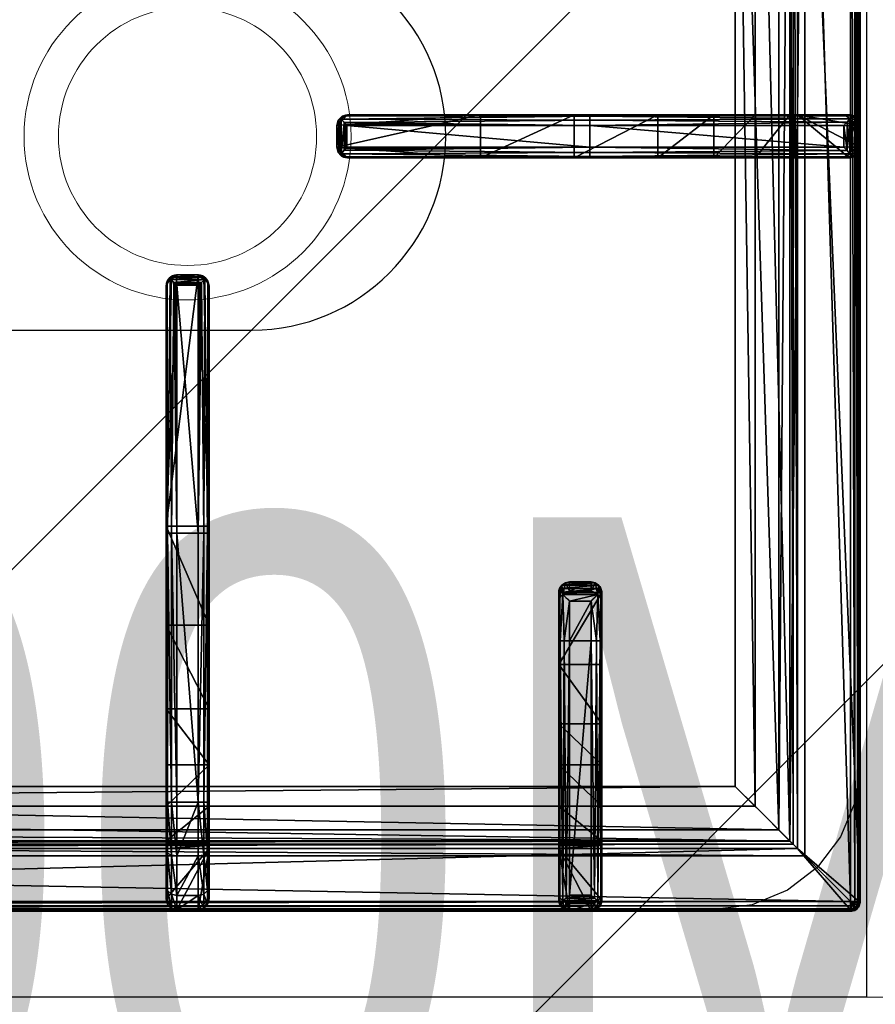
# Model space of a CAD drawing. Header units: millimetres. Extents: x 103872 to 294171, y 5570 to 32737.
# Tile 82 of 117: x 135058 to 135257, y 11252 to 11481. Entities that reach past the tile are written whole.
import ezdxf

# ---------------------------------------------------------------- set-up
doc = ezdxf.new("R2010")
doc.units = ezdxf.units.MM
doc.header["$LTSCALE"] = 2.5
doc.linetypes.add('CONTINUA', pattern=[0])
for name, color, linetype, lineweight in [('00-ABM-PHE-DRAINAGE TEXT', 7, 'Continuous', 18), ('CKD Equipments', 252, 'Continuous', 0), ('Dimension', 40, 'Continuous', 0)]:
    doc.layers.add(name, color=color, linetype=linetype, lineweight=lineweight)
for name, color, linetype in [('IQ_200_3D', 1, 'Continuous'), ('IQ_204_2D', 7, 'CONTINUA'), ('IQ_204_3D', 7, 'Continuous')]:
    doc.layers.add(name, color=color, linetype=linetype)
doc.styles.add('arial 0.80', font='arial.ttf', dxfattribs={"width": 0.8})

# ---------------------------------------------------------------- blocks, each defined once
blk = doc.blocks.new('ELECTROLUX-MC7-TOPFYERBRURNERS4')
at = {"layer": 'IQ_200_3D', "color": 8}
for points, invisible_edges in [([(0, -80.5, 900), (20.34, -117.26, 900), (20.34, -619.74, 900), (0, -655, 900)], 5), ([(21.49, -628.47, 900), (20.34, -619.74, 900), (0, -655, 900)], 10), ([(24.86, -636.62, 900), (21.49, -628.47, 900), (0, -655, 900)], 10), ([(30.23, -643.61, 900), (24.86, -636.62, 900), (0, -655, 900)], 10), ([(37.22, -648.98, 900), (30.23, -643.61, 900), (0, -655, 900)], 10), ([(45.37, -652.35, 900), (37.22, -648.98, 900), (0, -655, 900)], 10), ([(54.11, -653.5, 900), (45.37, -652.35, 900), (0, -655, 900)], 10), ([(0, -655, 900), (54.11, -653.5, 900), (345.89, -653.5, 900), (400, -655, 900)], 5)]:
    blk.add_3dface(points, dxfattribs=dict(at, invisible_edges=invisible_edges))
at = {"layer": 'IQ_204_2D', "color": 8}
for p, q in [((20, -651.5), (20, -85.5)), ((45.31, -492.25), (22.81, -492.25)), ((45.31, -494.75), (45.31, -492.25)), ((107.76, -492.25), (45.31, -492.25)), ((164.89, -492.25), (107.76, -492.25)), ((165.31, -492.25), (164.89, -492.25)), ((20.31, -494.75), (20.31, -499.75)), ((20.31, -494.75), (45.31, -494.75)), ((45.31, -494.75), (45.31, -499.75)), ((45.31, -494.75), (107.81, -494.75)), ((107.81, -494.75), (107.81, -499.75)), ((107.81, -494.75), (165.46, -494.75)), ((165.46, -494.75), (165.46, -499.75)), ((167.27, -494.16), (167.27, -500.34)), ((167.36, -494.75), (167.36, -499.75)), ((167.36, -494.75), (167.81, -494.75)), ((167.81, -494.75), (167.81, -499.75)), ((45.31, -499.75), (20.31, -499.75)), ((45.31, -502.25), (45.31, -499.75)), ((107.81, -499.75), (45.31, -499.75)), ((165.46, -499.75), (107.81, -499.75)), ((167.81, -499.75), (167.36, -499.75)), ((22.81, -502.25), (45.31, -502.25)), ((45.31, -502.25), (107.76, -502.25)), ((107.76, -502.25), (164.89, -502.25)), ((164.89, -502.25), (165.31, -502.25)), ((197.5, -531.94), (202.5, -531.94)), ((197.5, -532.39), (197.5, -531.94)), ((197.5, -532.39), (202.5, -532.39)), ((202.5, -531.94), (202.5, -532.39)), ((195, -534.44), (195, -534.86)), ((195, -534.86), (195, -590.74)), ((197.5, -534.29), (202.5, -534.29)), ((197.5, -590.69), (197.5, -534.29)), ((202.5, -534.29), (202.5, -590.69)), ((205, -534.86), (205, -534.44)), ((205, -590.74), (205, -534.86)), ((82.76, -583.5), (22.47, -583.5)), ((91.91, -583.5), (82.76, -583.5)), ((91.91, -583.5), (94.04, -583.5)), ((20, -586), (20, -591)), ((20, -586), (20, -591)), ((22, -586), (22, -591)), ((22, -586), (82.81, -586)), ((82.81, -586), (82.81, -591)), ((82.81, -586), (92.02, -586)), ((92.02, -591), (92.02, -586)), ((96.48, -586), (94.37, -586)), ((94.37, -586), (94.37, -591)), ((96.48, -591), (96.48, -586)), ((82.81, -591), (22, -591)), ((92.02, -591), (82.81, -591)), ((94.37, -591), (96.48, -591)), ((195, -590.74), (195, -651.03)), ((197.5, -590.69), (202.5, -590.69)), ((197.5, -651.5), (197.5, -590.69)), ((202.5, -590.69), (202.5, -651.5)), ((205, -651.03), (205, -590.74)), ((22.47, -593.5), (82.76, -593.5)), ((82.76, -593.5), (91.91, -593.5)), ((94.04, -593.5), (91.91, -593.5)), ((197.5, -651.5), (202.5, -651.5)), ((378, -653.5), (22, -653.5)), ((197.5, -653.5), (202.5, -653.5)), ((197.5, -653.5), (202.5, -653.5))]:
    blk.add_line(p, q, dxfattribs=at)
blk.add_lwpolyline([(48.98, -112.48), (351.02, -112.48), (351.02, -624.52), (48.98, -624.52)], close=True, dxfattribs=at)
blk.add_lwpolyline([(155, -383.5), (155, -512.25, 1), (245, -512.25), (245, -383.5)], format="xyb", dxfattribs=at)
for centre, start, end in [((22.81, -494.75), 90, 180), ((22.81, -499.75), 180, 270)]:
    blk.add_arc(centre, 2.5, start, end, dxfattribs=at)
for centre, major_axis, ratio, start_param, end_param in [((107.76, -494.75), (0, 2.5), 0.02182, 4.712389, 6.283185), ((164.89, -494.75), (0, 2.5), 0.951091, -0.914364, 0), ((165.31, -494.75), (-2.5, 0), 0.99863, 3.141593, 4.712389), ((163.89, -494.75), (-3.47, 0), 0.720185, 3.141593, 3.380139), ((107.76, -499.75), (0, 2.5), 0.02182, 3.141593, 4.712389), ((165.31, -499.75), (2.5, 0), 0.99863, 4.712389, 6.283185), ((163.89, -499.75), (3.47, 0), 0.720185, -0.238546, 0), ((164.89, -499.75), (0, 2.5), 0.951091, 3.141593, 4.055957), ((197.5, -534.44), (0, 2.5), 0.99863, 0, 1.570796), ((197.5, -534.86), (-2.5, 0), 0.951091, -0.914364, 0), ((202.5, -534.44), (0, 2.5), 0.99863, -1.570796, 0), ((202.5, -534.86), (-2.5, 0), 0.951091, 3.141593, 4.055957), ((197.5, -590.74), (2.5, 0), 0.02182, 1.570796, 3.141593), ((202.5, -590.74), (2.5, 0), 0.02182, 0, 1.570796), ((22, -651.5), (1.42, 1.42), 0.997265, 2.357564, 3.925621), ((197.5, -651.03), (2.5, 0), 0.948965, 3.141593, 4.036737), ((202.5, -651.03), (2.5, 0), 0.948965, -0.895145, 0)]:
    blk.add_ellipse(centre, major_axis=major_axis, ratio=ratio, start_param=start_param, end_param=end_param, dxfattribs=at)
at = {"layer": 'IQ_204_2D', "color": 8, "extrusion": (0, 0, -1)}
for centre, major_axis, ratio, start_param, end_param in [((22.47, -586), (0, 2.5), 0.948965, -0.895145, 0), ((82.76, -586), (0, 2.5), 0.02182, 0, 1.570796), ((91.91, -586), (0, 2.5), 0.84544, 0, 0.894481), ((91.91, -586), (2.5, 2.5), 0.02182, 0.872665, 1.54898), ((91.91, -586), (-1.92, 1.92), 0.8391, 1.592613, 2.268928), ((82.76, -591), (0, 2.5), 0.02182, 1.570796, 3.141593), ((91.91, -591), (-2.5, 2.5), 0.02182, 1.592613, 2.268928), ((91.91, -591), (1.92, 1.92), 0.8391, 0.872665, 1.54898), ((22.47, -591), (0, 2.5), 0.948965, 3.141593, 4.036737), ((91.91, -591), (0, 2.5), 0.84544, 2.247111, 3.141593)]:
    blk.add_ellipse(centre, major_axis=major_axis, ratio=ratio, start_param=start_param, end_param=end_param, dxfattribs=at)
at = {"layer": 'IQ_204_2D', "color": 8}
for points, knots in [([(165.46, -494.75), (165.46, -494.75), (165.46, -494.75), (165.46, -494.75), (165.46, -494.75), (165.46, -494.75), (165.46, -494.75), (165.46, -494.74), (165.46, -494.74), (165.46, -494.74), (165.47, -494.74), (165.47, -494.73), (165.47, -494.73), (165.49, -494.71), (165.5, -494.7), (165.52, -494.68), (165.54, -494.66), (165.59, -494.6), (165.63, -494.55), (165.75, -494.41), (165.85, -494.31), (166.03, -494.1), (166.13, -493.99), (166.32, -493.77), (166.41, -493.66), (166.59, -493.44), (166.69, -493.33), (166.78, -493.22)], [8.18857, 8.18857, 8.18857, 8.18857, 8.190334, 8.190334, 8.192098, 8.192098, 8.195626, 8.195626, 8.202682, 8.202682, 8.216794, 8.216794, 8.245018, 8.245018, 8.301466, 8.301466, 8.414361, 8.414361, 8.640152, 8.640152, 9.091733, 9.091733, 9.543315, 9.543315, 9.994896, 9.994896, 10.458359, 10.458359, 10.458359, 10.458359]), ([(166.78, -493.22), (166.93, -493.42), (167.06, -493.63), (167.2, -493.95), (167.24, -494.06), (167.27, -494.16)], [11.917214, 11.917214, 11.917214, 11.917214, 12.775852, 12.775852, 13.165698, 13.165698, 13.165698, 13.165698]), ([(166.78, -501.28), (166.69, -501.17), (166.59, -501.06), (166.41, -500.84), (166.32, -500.73), (166.13, -500.51), (166.03, -500.4), (165.85, -500.19), (165.75, -500.09), (165.63, -499.95), (165.59, -499.9), (165.54, -499.84), (165.52, -499.82), (165.5, -499.8), (165.49, -499.79), (165.47, -499.77), (165.47, -499.77), (165.47, -499.76), (165.46, -499.76), (165.46, -499.76), (165.46, -499.76), (165.46, -499.75), (165.46, -499.75), (165.46, -499.75), (165.46, -499.75), (165.46, -499.75), (165.46, -499.75), (165.46, -499.75)], [5.918265, 5.918265, 5.918265, 5.918265, 6.381728, 6.381728, 6.833309, 6.833309, 7.284891, 7.284891, 7.736472, 7.736472, 7.962263, 7.962263, 8.075158, 8.075158, 8.131606, 8.131606, 8.15983, 8.15983, 8.173942, 8.173942, 8.180998, 8.180998, 8.184526, 8.184526, 8.18629, 8.18629, 8.188054, 8.188054, 8.188054, 8.188054]), ([(167.27, -500.34), (167.24, -500.44), (167.2, -500.55), (167.06, -500.87), (166.93, -501.08), (166.78, -501.28)], [0.764042, 0.764042, 0.764042, 0.764042, 1.153889, 1.153889, 2.012527, 2.012527, 2.012527, 2.012527]), ([(195.97, -532.97), (196.17, -532.82), (196.38, -532.69), (196.75, -532.53), (196.91, -532.48), (197.21, -532.41), (197.36, -532.39), (197.5, -532.39)], [11.914788, 11.914788, 11.914788, 11.914788, 12.773425, 12.773425, 13.35037, 13.35037, 13.927314, 13.927314, 13.927314, 13.927314]), ([(197.5, -534.29), (197.5, -534.29), (197.5, -534.29), (197.5, -534.29), (197.5, -534.29), (197.5, -534.29), (197.5, -534.29), (197.49, -534.29), (197.49, -534.29), (197.49, -534.29), (197.49, -534.28), (197.48, -534.28), (197.48, -534.27), (197.46, -534.26), (197.45, -534.25), (197.43, -534.23), (197.41, -534.21), (197.34, -534.16), (197.3, -534.12), (197.16, -533.99), (197.06, -533.9), (196.85, -533.72), (196.74, -533.62), (196.52, -533.43), (196.41, -533.34), (196.19, -533.16), (196.08, -533.06), (195.97, -532.97)], [8.18747, 8.18747, 8.18747, 8.18747, 8.189233, 8.189233, 8.190997, 8.190997, 8.194524, 8.194524, 8.201577, 8.201577, 8.215685, 8.215685, 8.2439, 8.2439, 8.300331, 8.300331, 8.413192, 8.413192, 8.638915, 8.638915, 9.09036, 9.09036, 9.541804, 9.541804, 9.993249, 9.993249, 10.456684, 10.456684, 10.456684, 10.456684]), ([(202.5, -532.39), (202.64, -532.39), (202.79, -532.41), (203.09, -532.48), (203.25, -532.53), (203.62, -532.69), (203.83, -532.82), (204.03, -532.97)], [0, 0, 0, 0, 0.576945, 0.576945, 1.153889, 1.153889, 2.012527, 2.012527, 2.012527, 2.012527]), ([(204.03, -532.97), (203.92, -533.06), (203.81, -533.16), (203.59, -533.34), (203.48, -533.43), (203.26, -533.62), (203.15, -533.72), (202.94, -533.9), (202.84, -533.99), (202.7, -534.12), (202.66, -534.16), (202.59, -534.21), (202.57, -534.23), (202.55, -534.25), (202.54, -534.26), (202.52, -534.27), (202.52, -534.28), (202.51, -534.28), (202.51, -534.29), (202.51, -534.29), (202.51, -534.29), (202.5, -534.29), (202.5, -534.29), (202.5, -534.29), (202.5, -534.29), (202.5, -534.29), (202.5, -534.29), (202.5, -534.29)], [5.917739, 5.917739, 5.917739, 5.917739, 6.381174, 6.381174, 6.832619, 6.832619, 7.284064, 7.284064, 7.735508, 7.735508, 7.961231, 7.961231, 8.074092, 8.074092, 8.130523, 8.130523, 8.158738, 8.158738, 8.172846, 8.172846, 8.179899, 8.179899, 8.183426, 8.183426, 8.18519, 8.18519, 8.186953, 8.186953, 8.186953, 8.186953]), ([(20, -586), (20.01, -585.86), (20.03, -585.71), (20.09, -585.41), (20.14, -585.25), (20.31, -584.87), (20.45, -584.64), (20.62, -584.44)], [0, 0, 0, 0, 0.576945, 0.576945, 1.153889, 1.153889, 2.068716, 2.068716, 2.068716, 2.068716]), ([(20.62, -584.44), (20.79, -584.64), (20.99, -584.87), (21.33, -585.25), (21.47, -585.41), (21.74, -585.71), (21.87, -585.86), (22, -586)], [11.858599, 11.858599, 11.858599, 11.858599, 12.773425, 12.773425, 13.35037, 13.35037, 13.927314, 13.927314, 13.927314, 13.927314]), ([(94.04, -583.5), (94.19, -583.5), (94.35, -583.51), (94.66, -583.58), (94.82, -583.63), (95.12, -583.75), (95.26, -583.83), (95.53, -584.02), (95.65, -584.12), (95.87, -584.34), (95.97, -584.47), (96.15, -584.74), (96.23, -584.89), (96.35, -585.2), (96.4, -585.36), (96.46, -585.68), (96.48, -585.84), (96.48, -586)], [3.776921, 3.776921, 3.776921, 3.776921, 4.248957, 4.248957, 4.720993, 4.720993, 5.193029, 5.193029, 5.665065, 5.665065, 6.135831, 6.135831, 6.606596, 6.606596, 7.077361, 7.077361, 7.548126, 7.548126, 7.548126, 7.548126]), ([(20.62, -592.56), (20.45, -592.36), (20.31, -592.13), (20.14, -591.75), (20.09, -591.59), (20.03, -591.29), (20.01, -591.14), (20, -591)], [11.858599, 11.858599, 11.858599, 11.858599, 12.773425, 12.773425, 13.35037, 13.35037, 13.927314, 13.927314, 13.927314, 13.927314]), ([(22, -591), (21.87, -591.14), (21.74, -591.29), (21.47, -591.59), (21.33, -591.75), (20.99, -592.13), (20.79, -592.36), (20.62, -592.56)], [0, 0, 0, 0, 0.576945, 0.576945, 1.153889, 1.153889, 2.068716, 2.068716, 2.068716, 2.068716]), ([(96.48, -591), (96.48, -591.16), (96.46, -591.32), (96.4, -591.64), (96.35, -591.8), (96.23, -592.11), (96.15, -592.26), (95.97, -592.53), (95.87, -592.66), (95.65, -592.88), (95.53, -592.98), (95.26, -593.17), (95.12, -593.25), (94.82, -593.37), (94.66, -593.42), (94.35, -593.48), (94.19, -593.5), (94.04, -593.5)], [15.096253, 15.096253, 15.096253, 15.096253, 15.567018, 15.567018, 16.037783, 16.037783, 16.508548, 16.508548, 16.979314, 16.979314, 17.45135, 17.45135, 17.923386, 17.923386, 18.395422, 18.395422, 18.867458, 18.867458, 18.867458, 18.867458]), ([(195.94, -652.88), (196.14, -652.71), (196.37, -652.51), (196.75, -652.17), (196.91, -652.03), (197.21, -651.76), (197.36, -651.63), (197.5, -651.5)], [11.858599, 11.858599, 11.858599, 11.858599, 12.773425, 12.773425, 13.35037, 13.35037, 13.927314, 13.927314, 13.927314, 13.927314]), ([(202.5, -651.5), (202.64, -651.63), (202.79, -651.76), (203.09, -652.03), (203.25, -652.17), (203.63, -652.51), (203.86, -652.71), (204.06, -652.88)], [0, 0, 0, 0, 0.576945, 0.576945, 1.153889, 1.153889, 2.068716, 2.068716, 2.068716, 2.068716]), ([(197.5, -653.5), (197.36, -653.49), (197.21, -653.47), (196.91, -653.41), (196.75, -653.36), (196.37, -653.19), (196.14, -653.05), (195.94, -652.88)], [0, 0, 0, 0, 0.576945, 0.576945, 1.153889, 1.153889, 2.068716, 2.068716, 2.068716, 2.068716]), ([(204.06, -652.88), (203.86, -653.05), (203.63, -653.19), (203.25, -653.36), (203.09, -653.41), (202.79, -653.47), (202.64, -653.49), (202.5, -653.5)], [11.858599, 11.858599, 11.858599, 11.858599, 12.773425, 12.773425, 13.35037, 13.35037, 13.927314, 13.927314, 13.927314, 13.927314])]:
    blk.add_open_spline(points, degree=3, knots=knots, dxfattribs=at)
at = {"layer": 'IQ_204_3D', "color": 8}
mesh = blk.add_polyface(dxfattribs=at)
corners = [(379.78, -85.71, 904.1), (380, -85.5, 900), (379.52, -84.72, 904.14), (379.73, -84.5, 900), (378, -83.5, 900), (378.78, -83.98, 904.14), (379, -83.77, 900), (377.79, -83.72, 904.1), (379.48, -85.71, 905.06), (379.29, -84.85, 905), (378.65, -85.21, 905.73), (378.76, -85.71, 905.75), (378.65, -84.21, 905), (377.79, -84.02, 905.06), (378.29, -84.85, 905.73), (377.79, -84.74, 905.75), (377.79, -85.71, 906), (22.21, -85.71, 906), (22.21, -84.74, 905.75), (22.21, -84.02, 905.06), (22.21, -83.72, 904.1), (22, -83.5, 900), (365.45, -638.95, 900), (22, -653.5, 900), (34.55, -638.95, 900), (365.45, -98.05, 900), (380, -651.5, 900), (34.55, -98.05, 900), (20, -85.5, 900), (21, -83.77, 900), (379.73, -652.5, 900), (379, -653.23, 900), (378, -653.5, 900), (20, -651.5, 900), (20.27, -652.5, 900), (21, -653.23, 900), (20.27, -84.5, 900), (21.22, -83.98, 904.14), (20.48, -84.72, 904.14), (20.22, -85.71, 904.1), (21.35, -84.21, 905), (21.71, -84.85, 905.73), (20.71, -84.85, 905), (20.52, -85.71, 905.06), (21.35, -85.21, 905.73), (21.24, -85.71, 905.75), (22.21, -651.29, 906), (21.24, -651.29, 905.75), (20.52, -651.29, 905.06), (20.22, -651.29, 904.1), (20.48, -652.28, 904.14), (21.22, -653.02, 904.14), (22.21, -653.28, 904.1), (20.71, -652.15, 905), (21.35, -651.79, 905.73), (21.35, -652.79, 905), (22.21, -652.98, 905.06), (21.71, -652.15, 905.73), (22.21, -652.26, 905.75), (35.55, -637.95, 899.73), (35.55, -99.05, 899.73), (36.28, -99.78, 899), (36.28, -637.22, 899), (38.88, -634.62, 902.5), (38.88, -102.38, 902.5), (36.31, -637.19, 905.06), (36.31, -99.81, 905.06), (32.81, -96.31, 906), (32.81, -640.69, 906), (48.98, -624.52, 885), (48.98, -112.48, 885), (44.36, -107.86, 885), (44.36, -629.14, 885), (377.79, -653.28, 904.1), (377.79, -652.98, 905.06), (377.79, -651.29, 906), (377.79, -652.26, 905.75), (363.72, -637.22, 899), (364.45, -637.95, 899.73), (364.45, -99.05, 899.73), (363.72, -99.78, 899), (367.19, -640.69, 906), (367.19, -96.31, 906), (378.78, -653.02, 904.14), (379.52, -652.28, 904.14), (379.78, -651.29, 904.1), (378.65, -652.79, 905), (378.29, -652.15, 905.73), (379.29, -652.15, 905), (379.48, -651.29, 905.06), (378.65, -651.79, 905.73), (378.76, -651.29, 905.75), (361.12, -634.62, 902.5), (351.02, -624.52, 885), (363.69, -637.19, 905.06), (355.64, -629.14, 885), (355.64, -107.86, 885), (351.02, -112.48, 885), (361.12, -102.38, 902.5), (363.69, -99.81, 905.06)]
mesh.append_faces([[corners[k] for k in face] for face in [(16, 10, 14), (17, 41, 44), (46, 54, 57), (75, 87, 90)]], dxfattribs={"color": 8})
mesh.append_faces([[corners[k] for k in face] for face in [(4, 5, 6), (8, 10, 11), (16, 11, 10), (15, 16, 14), (7, 19, 13), (13, 18, 15), (28, 38, 36), (19, 41, 18), (17, 18, 41), (45, 17, 44), (39, 48, 43), (43, 47, 45), (23, 51, 35), (48, 54, 47), (46, 47, 54), (58, 46, 57), (52, 74, 56), (76, 56, 74), (26, 84, 30), (74, 87, 76), (85, 88, 84), (88, 87, 86), (75, 76, 87), (91, 75, 90), (85, 8, 89), (11, 89, 8)]], dxfattribs={"vtx0": -1, "color": 8})
mesh.append_faces([[corners[k] for k in face] for face in [(16, 15, 17), (22, 23, 24), (25, 26, 22), (27, 21, 25), (21, 28, 29), (6, 1, 4), (4, 25, 21), (24, 28, 27), (35, 33, 23), (26, 25, 1), (23, 22, 32), (17, 45, 46), (75, 81, 46), (81, 16, 82), (46, 67, 17), (17, 82, 16), (93, 72, 69), (72, 93, 95), (70, 71, 97), (97, 95, 93)]], dxfattribs={"vtx0": -1, "vtx1": -1, "color": 8})
mesh.append_faces([[corners[k] for k in face] for face in [(21, 27, 28), (4, 1, 25), (26, 32, 22), (24, 23, 33)]], dxfattribs={"vtx0": -1, "vtx1": -1, "vtx2": -1, "color": 8})
mesh.append_faces([[corners[k] for k in face] for face in [(17, 15, 18), (24, 33, 28), (46, 45, 47), (75, 58, 76), (16, 91, 11)]], dxfattribs={"vtx0": -1, "vtx2": -1, "color": 8})
mesh.append_faces([[corners[k] for k in face] for face in [(0, 1, 2), (5, 2, 6), (8, 0, 9), (5, 12, 2), (5, 7, 12), (12, 13, 14), (12, 14, 9), (2, 9, 0), (10, 9, 14), (19, 18, 13), (4, 21, 7), (30, 31, 26), (34, 33, 35), (20, 21, 37), (38, 37, 36), (19, 20, 40), (38, 42, 37), (38, 39, 42), (42, 43, 44), (42, 44, 40), (37, 40, 20), (41, 40, 44), (48, 47, 43), (28, 33, 39), (49, 33, 50), (51, 50, 35), (48, 49, 53), (51, 55, 50), (51, 52, 55), (55, 56, 57), (55, 57, 53), (50, 53, 49), (54, 53, 57), (24, 27, 59), (61, 62, 60), (63, 64, 65), (67, 68, 66), (69, 70, 63), (61, 71, 62), (73, 74, 52), (58, 56, 76), (32, 73, 23), (62, 77, 59), (22, 24, 78), (27, 25, 60), (80, 61, 79), (73, 32, 83), (84, 83, 30), (74, 73, 86), (88, 89, 90), (88, 86, 84), (83, 84, 86), (92, 93, 63), (68, 81, 65), (92, 63, 94), (72, 95, 62), (95, 96, 77), (98, 97, 92), (81, 82, 94), (98, 92, 99), (77, 80, 78), (25, 22, 79), (0, 8, 85), (91, 89, 11), (80, 96, 61), (70, 97, 64), (64, 98, 66), (82, 67, 99), (1, 0, 26)]], dxfattribs={"vtx1": -1, "color": 8})
mesh.append_faces([[corners[k] for k in face] for face in [(31, 32, 26), (75, 46, 58), (75, 16, 81), (81, 68, 46), (68, 67, 46), (67, 82, 17), (70, 69, 71), (72, 71, 69), (71, 96, 97), (96, 95, 97), (16, 75, 91)]], dxfattribs={"vtx1": -1, "vtx2": -1, "color": 8})
mesh.append_faces([[corners[k] for k in face] for face in [(1, 3, 2), (4, 7, 5), (2, 3, 6), (8, 9, 10), (7, 13, 12), (12, 9, 2), (13, 15, 14), (7, 20, 19), (21, 20, 7), (6, 3, 1), (28, 36, 29), (21, 29, 37), (28, 39, 38), (37, 29, 36), (19, 40, 41), (39, 43, 42), (42, 40, 37), (43, 45, 44), (39, 49, 48), (33, 49, 39), (33, 34, 50), (23, 52, 51), (50, 34, 35), (48, 53, 54), (52, 56, 55), (55, 53, 50), (56, 58, 57), (27, 60, 59), (62, 59, 60), (64, 66, 65), (68, 65, 66), (70, 64, 63), (71, 72, 62), (73, 52, 23), (77, 78, 59), (24, 59, 78), (25, 79, 60), (61, 60, 79), (32, 31, 83), (26, 85, 84), (83, 31, 30), (74, 86, 87), (73, 83, 86), (85, 89, 88), (88, 90, 87), (89, 91, 90), (93, 69, 63), (81, 94, 65), (63, 65, 94), (95, 77, 62), (96, 80, 77), (97, 93, 92), (82, 99, 94), (92, 94, 99), (80, 79, 78), (22, 78, 79), (96, 71, 61), (97, 98, 64), (98, 99, 66), (67, 66, 99), (0, 85, 26)]], dxfattribs={"vtx2": -1, "color": 8})
mesh = blk.add_polyface(dxfattribs=at)
corners = [(167.34, -494.45, 930.72), (167.81, -494.75, 922), (167.27, -494.16, 931.11), (167.36, -494.6, 930.62), (167.36, -494.75, 930.59), (167.48, -493.5, 922), (166.78, -493.22, 931.91), (165.31, -492.25, 922), (165.94, -492.51, 931.06), (166.56, -492.58, 922), (164.89, -492.25, 930.01), (107.79, -492.58, 933.75), (107.76, -492.25, 932.5), (107.81, -493.5, 934.67), (166.08, -494.04, 932.35), (165.46, -494.74, 932.48), (107.81, -494.75, 935), (165.48, -494.72, 932.48), (165.52, -494.68, 932.48), (165.58, -494.6, 932.47), (165.74, -494.43, 932.45), (109.4, -492.25, 922), (66.99, -492.25, 904.45), (22.81, -492.25, 910), (86.45, -492.25, 917.44), (53.98, -492.25, 885), (36.28, -492.25, 899), (44.36, -492.25, 885), (35.83, -492.25, 899.53), (35.23, -492.25, 899.88), (34.55, -492.25, 900), (22.81, -492.25, 900), (25.83, -492.25, 921.25), (34.06, -492.25, 929.49), (45.31, -492.25, 932.5), (167.48, -501, 922), (109.4, -502.25, 922), (167.81, -499.75, 922), (166.56, -501.92, 922), (165.31, -502.25, 922), (45.31, -494.75, 935), (45.31, -493.5, 934.67), (32.81, -494.75, 931.65), (32.98, -493.5, 931.36), (23.66, -494.75, 922.5), (33.44, -492.58, 930.57), (45.31, -492.58, 933.75), (24.75, -492.58, 921.87), (23.95, -493.5, 922.33), (21.56, -492.58, 910), (20.31, -494.75, 910), (20.65, -493.5, 910), (21.56, -492.58, 900), (20.31, -494.75, 900), (20.65, -493.5, 900), (45.31, -499.75, 935), (107.81, -499.75, 935), (32.81, -499.75, 931.65), (23.66, -499.75, 922.5), (20.31, -499.75, 910), (20.31, -499.75, 900), (34.55, -502.25, 900), (22.81, -502.25, 900), (21.56, -501.92, 900), (20.65, -501, 900), (164.89, -502.25, 930.01), (166.78, -501.28, 931.91), (167.27, -500.34, 931.11), (167.36, -499.75, 930.59), (167.36, -499.9, 930.62), (167.34, -500.05, 930.72), (165.94, -501.99, 931.06), (107.76, -502.25, 932.5), (86.45, -502.25, 917.44), (45.31, -502.25, 932.5), (34.06, -502.25, 929.49), (25.83, -502.25, 921.25), (22.81, -502.25, 910), (66.99, -502.25, 904.45), (35.23, -502.25, 899.88), (35.83, -502.25, 899.53), (44.36, -502.25, 885), (53.98, -502.25, 885), (36.28, -502.25, 899), (107.79, -501.92, 933.75), (166.08, -500.46, 932.35), (107.81, -501, 934.67), (165.74, -500.07, 932.45), (165.58, -499.9, 932.47), (165.52, -499.82, 932.48), (165.48, -499.78, 932.48), (165.46, -499.75, 932.48), (20.65, -501, 910), (23.95, -501, 922.33), (24.75, -501.92, 921.87), (21.56, -501.92, 910), (33.44, -501.92, 930.57), (32.98, -501, 931.36), (45.31, -501.92, 933.75), (45.31, -501, 934.67)]
mesh.append_faces([[corners[k] for k in face] for face in [(2, 5, 6), (8, 6, 9), (9, 6, 5), (8, 11, 6), (6, 13, 14), (35, 66, 38), (66, 35, 67), (66, 71, 38), (85, 86, 66), (66, 84, 71)]], dxfattribs={"color": 8})
mesh.append_faces([[corners[k] for k in face] for face in [(7, 8, 9), (11, 13, 6), (42, 41, 43), (45, 48, 43), (32, 49, 47), (50, 48, 51), (51, 47, 49), (40, 13, 41), (41, 11, 46), (53, 51, 54), (54, 49, 52), (55, 42, 57), (50, 58, 44), (44, 57, 42), (37, 67, 35), (86, 84, 66), (58, 92, 93), (94, 97, 93), (75, 98, 96), (55, 97, 99), (99, 96, 98), (59, 64, 92), (62, 95, 63), (63, 92, 64), (86, 55, 99), (67, 6, 66), (14, 66, 6), (21, 73, 24), (82, 22, 78), (78, 24, 73)]], dxfattribs={"vtx0": -1, "color": 8})
mesh.append_faces([[corners[k] for k in face] for face in [(10, 21, 12), (22, 23, 24), (25, 26, 22), (24, 12, 21), (7, 5, 21), (35, 36, 37), (23, 49, 32), (34, 46, 12), (13, 11, 41), (54, 31, 53), (62, 60, 61), (36, 72, 73), (77, 73, 76), (83, 78, 80), (74, 98, 75), (4, 0, 68), (1, 4, 37)]], dxfattribs={"vtx0": -1, "vtx1": -1, "color": 8})
mesh.append_faces([[corners[k] for k in face] for face in [(15, 17, 16), (17, 18, 16), (18, 19, 16), (23, 22, 30), (31, 61, 53), (77, 61, 78), (88, 89, 56), (89, 90, 56), (90, 91, 56), (16, 56, 15), (56, 91, 15), (18, 89, 19), (89, 18, 90), (15, 90, 17), (90, 15, 91), (17, 90, 18), (89, 88, 19), (70, 68, 0)]], dxfattribs={"vtx0": -1, "vtx1": -1, "vtx2": -1, "color": 8})
mesh.append_faces([[corners[k] for k in face] for face in [(12, 11, 8), (16, 14, 13), (21, 1, 37), (34, 45, 46), (12, 46, 11), (23, 52, 49), (77, 78, 73), (72, 71, 84), (77, 94, 95), (72, 84, 98), (84, 86, 99)]], dxfattribs={"vtx0": -1, "vtx2": -1, "color": 8})
mesh.append_faces([[corners[k] for k in face] for face in [(0, 1, 2), (0, 3, 1), (10, 12, 8), (20, 14, 16), (7, 21, 10), (31, 23, 30), (9, 5, 7), (38, 39, 35), (40, 41, 42), (42, 43, 44), (45, 33, 47), (45, 43, 46), (32, 47, 33), (48, 44, 43), (41, 46, 43), (31, 52, 23), (51, 49, 54), (40, 55, 16), (40, 42, 55), (58, 57, 44), (50, 53, 59), (30, 61, 31), (63, 64, 62), (39, 38, 65), (70, 67, 37), (71, 65, 38), (39, 65, 36), (62, 61, 77), (81, 82, 83), (65, 71, 72), (87, 88, 56), (59, 92, 58), (58, 93, 57), (94, 76, 96), (94, 93, 95), (75, 96, 76), (97, 57, 93), (92, 95, 93), (60, 64, 59), (95, 92, 63), (98, 84, 99), (2, 6, 67), (20, 87, 14), (20, 19, 87), (85, 66, 14), (3, 0, 4), (2, 67, 0), (69, 68, 70), (36, 73, 21), (22, 24, 78), (81, 27, 82), (83, 26, 81), (26, 83, 28), (61, 30, 79), (29, 28, 79)]], dxfattribs={"vtx1": -1, "color": 8})
mesh.append_faces([[corners[k] for k in face] for face in [(3, 4, 1), (26, 28, 22), (28, 29, 22), (29, 30, 22), (23, 32, 24), (32, 33, 24), (33, 34, 24), (34, 12, 24), (5, 1, 21), (39, 36, 35), (36, 21, 37), (40, 16, 13), (55, 56, 16), (64, 60, 62), (60, 53, 61), (68, 69, 37), (65, 72, 36), (72, 74, 73), (74, 75, 73), (75, 76, 73), (61, 79, 78), (79, 80, 78), (82, 78, 83), (86, 85, 56), (62, 77, 95), (56, 55, 86), (74, 72, 98), (88, 87, 19), (67, 70, 0), (4, 68, 37)]], dxfattribs={"vtx1": -1, "vtx2": -1, "color": 8})
mesh.append_faces([[corners[k] for k in face] for face in [(1, 5, 2), (7, 10, 8), (19, 20, 16), (25, 27, 26), (34, 33, 45), (45, 47, 48), (50, 44, 48), (51, 48, 47), (53, 50, 51), (50, 59, 58), (53, 60, 59), (54, 52, 31), (69, 70, 37), (85, 87, 56), (77, 76, 94), (94, 96, 97), (55, 57, 97), (99, 97, 96), (87, 85, 14), (82, 25, 22), (27, 25, 82), (26, 27, 81), (83, 80, 28), (30, 29, 79), (28, 80, 79)]], dxfattribs={"vtx2": -1, "color": 8})
mesh = blk.add_polyface(dxfattribs=at)
corners = [(195, -649.29, 932.5), (195, -651, 900), (195.25, -650.32, 933.58), (196.25, -653.16, 900), (195.94, -651.14, 934.45), (195.33, -652.25, 900), (196.7, -651.6, 933.81), (197.5, -651.77, 933.1), (197.5, -653.5, 900), (202.5, -651.77, 933.1), (202.5, -653.5, 900), (195, -638.95, 900), (205, -638.95, 900), (205, -651, 900), (204.67, -652.25, 900), (203.75, -653.16, 900), (195, -590.74, 932.5), (195, -587.05, 917.44), (195, -565.35, 922), (195, -534.44, 922), (195, -534.86, 930.01), (195, -606.51, 904.45), (195, -619.52, 885), (195, -637.22, 899), (195, -629.14, 885), (195, -637.67, 899.53), (195, -638.27, 899.88), (196.72, -532.55, 931.28), (196.25, -532.27, 922), (195.97, -532.97, 931.91), (197.5, -532.39, 930.59), (197.5, -531.94, 922), (195.33, -533.19, 922), (195.26, -533.81, 931.06), (195.33, -590.71, 933.75), (196.25, -590.69, 934.67), (196.79, -533.67, 932.35), (197.49, -534.29, 932.48), (197.5, -590.69, 935), (197.47, -534.26, 932.48), (197.43, -534.23, 932.48), (197.35, -534.16, 932.47), (197.18, -534.01, 932.45), (202.5, -531.94, 922), (205, -565.35, 922), (205, -534.44, 922), (204.67, -533.19, 922), (203.75, -532.27, 922), (196.7, -650.48, 934.87), (197.5, -649.77, 935), (202.5, -532.39, 930.59), (204.03, -532.97, 931.91), (203.21, -533.67, 932.35), (202.65, -534.16, 932.47), (202.57, -534.23, 932.48), (202.53, -534.27, 932.48), (202.5, -534.29, 932.48), (202.82, -534.01, 932.45), (203.28, -532.55, 931.28), (202.5, -590.69, 935), (202.5, -649.77, 935), (203.3, -651.6, 933.81), (204.06, -651.14, 934.45), (203.3, -650.48, 934.87), (204.75, -650.32, 933.58), (205, -649.29, 932.5), (204.67, -590.71, 933.75), (205, -590.74, 932.5), (203.75, -590.69, 934.67), (205, -606.51, 904.45), (205, -587.05, 917.44), (205, -638.27, 899.88), (205, -637.67, 899.53), (205, -629.14, 885), (205, -619.52, 885), (205, -637.22, 899), (205, -534.86, 930.01), (204.74, -533.81, 931.06)]
mesh.append_faces([[corners[k] for k in face] for face in [(3, 4, 5), (4, 3, 6), (7, 6, 8), (8, 6, 3), (4, 2, 5), (27, 28, 29), (30, 31, 27), (31, 28, 27), (28, 32, 29), (29, 32, 33), (33, 34, 29), (29, 35, 36), (48, 35, 4), (49, 38, 48), (4, 34, 2), (61, 15, 62), (9, 10, 61), (10, 15, 61), (15, 14, 62), (62, 14, 64), (64, 66, 62), (62, 68, 63), (60, 63, 59), (47, 51, 46), (51, 47, 58), (50, 58, 43), (43, 58, 47), (51, 77, 46), (52, 68, 51), (51, 66, 77)]], dxfattribs={"color": 8})
mesh.append_faces([[corners[k] for k in face] for face in [(19, 33, 32), (34, 35, 29), (38, 35, 48), (35, 34, 4), (60, 48, 63), (13, 64, 14), (66, 68, 62), (68, 66, 51), (18, 70, 17), (74, 21, 69), (69, 17, 70)]], dxfattribs={"vtx0": -1, "color": 8})
mesh.append_faces([[corners[k] for k in face] for face in [(3, 1, 8), (13, 10, 12), (16, 17, 0), (17, 16, 18), (20, 18, 16), (22, 23, 21), (43, 44, 31), (44, 43, 45), (47, 45, 43), (41, 53, 42), (65, 70, 67)]], dxfattribs={"vtx0": -1, "vtx1": -1, "color": 8})
mesh.append_faces([[corners[k] for k in face] for face in [(12, 8, 1), (11, 0, 21), (37, 39, 38), (39, 40, 38), (40, 41, 38), (53, 41, 54), (39, 55, 40), (56, 55, 37), (37, 55, 39), (55, 54, 40), (40, 54, 41), (37, 38, 56), (38, 59, 56), (65, 12, 69), (53, 54, 59), (54, 55, 59), (55, 56, 59)]], dxfattribs={"vtx0": -1, "vtx1": -1, "vtx2": -1, "color": 8})
mesh.append_faces([[corners[k] for k in face] for face in [(16, 34, 33), (38, 36, 35), (16, 2, 34), (67, 66, 64), (65, 69, 70), (69, 72, 75), (67, 77, 66)]], dxfattribs={"vtx0": -1, "vtx2": -1, "color": 8})
mesh.append_faces([[corners[k] for k in face] for face in [(0, 1, 2), (5, 2, 1), (7, 8, 9), (11, 12, 1), (14, 15, 13), (1, 0, 11), (19, 18, 20), (20, 33, 19), (20, 16, 33), (42, 36, 38), (32, 28, 19), (46, 45, 47), (0, 2, 16), (30, 27, 50), (29, 51, 27), (51, 29, 52), (57, 52, 42), (58, 50, 27), (6, 61, 4), (6, 7, 61), (4, 62, 48), (49, 48, 60), (65, 64, 13), (65, 67, 64), (13, 12, 65), (73, 74, 75), (45, 76, 44), (45, 46, 76), (77, 76, 46), (76, 77, 67), (57, 53, 59), (31, 30, 43), (44, 70, 18), (21, 17, 69), (74, 73, 22), (73, 75, 24), (23, 75, 25), (12, 11, 71), (26, 25, 71)]], dxfattribs={"vtx1": -1, "color": 8})
mesh.append_faces([[corners[k] for k in face] for face in [(15, 10, 13), (10, 8, 12), (17, 21, 0), (23, 25, 21), (25, 26, 21), (26, 11, 21), (28, 31, 19), (44, 18, 31), (18, 19, 31), (38, 49, 59), (12, 71, 69), (71, 72, 69), (74, 69, 75), (70, 44, 67), (76, 67, 44), (68, 52, 59)]], dxfattribs={"vtx1": -1, "vtx2": -1, "color": 8})
mesh.append_faces([[corners[k] for k in face] for face in [(8, 10, 9), (3, 5, 1), (22, 24, 23), (41, 42, 38), (29, 36, 52), (53, 57, 42), (51, 58, 27), (52, 36, 42), (49, 60, 59), (7, 9, 61), (61, 62, 4), (62, 63, 48), (59, 63, 68), (52, 57, 59), (30, 50, 43), (74, 22, 21), (73, 24, 22), (75, 23, 24), (75, 72, 25), (11, 26, 71), (25, 72, 71)]], dxfattribs={"vtx2": -1, "color": 8})
mesh = blk.add_polyface(dxfattribs=at)
corners = [(92.02, -586, 934.6), (93.56, -592.56, 933.98), (93.56, -584.43, 933.98), (92.02, -591, 934.6), (94.37, -591, 932.53), (94.37, -586, 932.53), (96.29, -585.04, 920.55), (96.48, -586, 920.59), (95.76, -584.23, 920.43), (92.82, -583.75, 933.14), (94.04, -583.5, 920), (91.91, -583.5, 932.1), (94.97, -583.69, 920.24), (96.48, -591, 920.59), (96.29, -591.96, 920.55), (92.82, -593.25, 933.14), (95.76, -592.77, 920.43), (94.97, -593.31, 920.24), (94.04, -593.5, 920), (91.91, -593.5, 932.1), (82.76, -583.5, 932.5), (77.27, -583.5, 912.68), (24.21, -583.5, 932.5), (53.98, -583.5, 885), (36.28, -583.5, 899), (63.49, -583.5, 900.63), (44.36, -583.5, 885), (35.83, -583.5, 899.53), (35.23, -583.5, 899.88), (22.5, -583.5, 900), (34.55, -583.5, 900), (77.27, -593.5, 912.68), (53.98, -593.5, 885), (63.49, -593.5, 900.63), (82.76, -593.5, 932.5), (22.5, -593.5, 900), (34.55, -593.5, 900), (24.21, -593.5, 932.5), (35.23, -593.5, 899.88), (35.83, -593.5, 899.53), (44.36, -593.5, 885), (36.28, -593.5, 899), (21.73, -591, 933.1), (20, -591, 900), (21.9, -591.8, 933.81), (21.25, -593.16, 900), (22.36, -592.56, 934.45), (20.34, -592.25, 900), (23.18, -593.25, 933.58), (20, -586, 900), (21.73, -586, 933.1), (20.34, -584.75, 900), (21.25, -583.83, 900), (82.81, -592.25, 934.67), (82.81, -591, 935), (82.79, -593.16, 933.75), (23.02, -591.8, 934.87), (23.73, -591, 935), (82.81, -586, 935), (23.73, -586, 935), (22.36, -584.44, 934.45), (23.02, -585.2, 934.87), (21.9, -585.2, 933.81), (23.18, -583.75, 933.58), (82.79, -583.83, 933.75), (82.81, -584.75, 934.67)]
mesh.append_faces([[corners[k] for k in face] for face in [(5, 6, 2), (5, 7, 6), (6, 8, 2), (13, 4, 14), (16, 14, 1), (1, 14, 4), (42, 43, 44), (45, 46, 47), (46, 45, 48), (46, 44, 47), (44, 43, 47), (1, 55, 15), (48, 55, 46), (46, 53, 56), (57, 56, 54), (50, 62, 49), (49, 62, 51), (63, 52, 60), (52, 51, 60), (60, 51, 62), (61, 65, 60), (59, 58, 61), (60, 64, 63), (9, 64, 2)]], dxfattribs={"color": 8})
mesh.append_faces([[corners[k] for k in face] for face in [(0, 1, 2), (15, 16, 1), (16, 15, 17), (19, 17, 15), (32, 25, 33), (35, 48, 45), (35, 30, 36), (3, 53, 1), (53, 55, 1), (55, 53, 46), (58, 65, 61), (65, 64, 60), (64, 65, 2), (65, 0, 2)]], dxfattribs={"vtx0": -1, "color": 8})
mesh.append_faces([[corners[k] for k in face] for face in [(20, 21, 22), (23, 24, 25), (25, 22, 21), (30, 22, 28), (12, 17, 10), (17, 12, 16), (6, 14, 8), (8, 16, 12), (18, 34, 31), (37, 31, 34), (51, 29, 49), (49, 30, 43)]], dxfattribs={"vtx0": -1, "vtx1": -1, "color": 8})
mesh.append_faces([[corners[k] for k in face] for face in [(25, 28, 22), (37, 38, 33), (35, 43, 30)]], dxfattribs={"vtx0": -1, "vtx1": -1, "vtx2": -1, "color": 8})
mesh.append_faces([[corners[k] for k in face] for face in [(37, 33, 31), (33, 39, 41), (34, 15, 55), (34, 55, 48), (58, 54, 3), (54, 58, 59), (20, 63, 64), (20, 64, 9)]], dxfattribs={"vtx0": -1, "vtx2": -1, "color": 8})
mesh.append_faces([[corners[k] for k in face] for face in [(1, 4, 2), (2, 8, 9), (10, 11, 12), (12, 9, 8), (4, 13, 5), (18, 17, 19), (11, 10, 20), (29, 22, 30), (7, 13, 6), (10, 18, 21), (25, 21, 33), (19, 34, 18), (35, 36, 37), (40, 32, 41), (37, 48, 35), (43, 42, 49), (45, 47, 35), (19, 15, 34), (37, 34, 48), (0, 58, 3), (57, 54, 59), (42, 44, 50), (46, 60, 44), (60, 46, 61), (59, 61, 57), (62, 50, 44), (22, 29, 63), (22, 63, 20), (11, 20, 9), (26, 23, 40), (24, 26, 41), (36, 30, 38), (24, 41, 27), (39, 38, 27)]], dxfattribs={"vtx1": -1, "color": 8})
mesh.append_faces([[corners[k] for k in face] for face in [(10, 21, 20), (24, 27, 25), (27, 28, 25), (13, 14, 6), (14, 16, 8), (36, 38, 37), (38, 39, 33), (32, 33, 41), (47, 43, 35), (29, 30, 49), (3, 54, 53), (58, 0, 65)]], dxfattribs={"vtx1": -1, "vtx2": -1, "color": 8})
mesh.append_faces([[corners[k] for k in face] for face in [(0, 3, 1), (4, 5, 2), (11, 9, 12), (13, 7, 5), (23, 26, 24), (17, 18, 10), (18, 31, 21), (32, 23, 25), (21, 31, 33), (42, 50, 49), (51, 52, 29), (54, 56, 53), (46, 56, 61), (60, 62, 44), (61, 56, 57), (29, 52, 63), (23, 32, 40), (26, 40, 41), (30, 28, 38), (41, 39, 27), (38, 28, 27)]], dxfattribs={"vtx2": -1, "color": 8})
blk = doc.blocks.new('ELECTROLUX-MC-BURNER6')
for radius in [38, 30]:
    blk.add_circle((0, 0), radius)
blk = doc.blocks.new('ARCH')
at = {"layer": 'CKD Equipments', "color": 8}
for q in [(115762.15, 11253.55, -880), (116492.15, 11253.55, -880)]:
    blk.add_line((116417.15, 11253.55, -880), q, dxfattribs=at)
for points in [[(116417.15, 11253.55, -230), (115864.15, 11253.55, -230), (115864.15, 12053.55, -230), (116417.15, 12053.55, -230)], [(116417.15, 11253.55, -230), (116417.15, 12053.55, -230), (116417.15, 12053.55, 20), (116417.15, 11253.55, 20)], [(116472.99, 11253.55, -225.59), (116417.15, 11253.55, -219.46), (116417.15, 12053.55, -219.46), (116472.99, 12053.55, -225.59)], [(116417.15, 11253.55, -219.46), (116417.15, 11253.55, 20), (116417.15, 12053.55, 20), (116417.15, 12053.55, -219.46)], [(116417.15, 11253.55, 20), (116479.15, 11253.55, 20), (116479.15, 12053.55, 20), (116417.15, 12053.55, 20)]]:
    blk.add_3dface(points, dxfattribs=at)
for points, invisible_edges in [([(116417.15, 11253.55, -230), (116417.15, 11253.55, 20), (115764.15, 11253.55, 20), (115864.15, 11253.55, -156)], 12), ([(115864.15, 11253.55, -156), (116417.15, 11253.55, -230), (115864.15, 11253.55, -230)], 1)]:
    blk.add_3dface(points, dxfattribs=dict(at, invisible_edges=invisible_edges))
at = {"layer": 'CKD Equipments', "color": 8, "rotation": 90}
for name, p in [('ELECTROLUX-MC7-TOPFYERBRURNERS4', (115762.15, 11253.55, -880)), ('ELECTROLUX-MC-BURNER6', (116259.4, 11453.55, -880))]:
    blk.add_blockref(name, p, dxfattribs=at)

msp = doc.modelspace()

# ---------------------------------------------------------------- block references
at = {"layer": 'Dimension'}
msp.add_blockref('ARCH', (18837.33, 0), dxfattribs=at)

# ---------------------------------------------------------------- next in the draw order: hatches: boundary and pattern name
h = msp.add_hatch(dxfattribs=at)
h.set_pattern_fill('ANSI31', color=5, scale=50)
h.paths.add_polyline_path([(137058.16, 13210.58), (134558.16, 13210.58), (134558.16, 8500.58), (137058.16, 8500.58)])

# ---------------------------------------------------------------- next in the draw order: texts
at = {"layer": '00-ABM-PHE-DRAINAGE TEXT', "color": 6, "style": 'arial 0.80', "width": 0.8}
msp.add_text('200MM RAISE REQUIRED', height=150, dxfattribs=at).set_placement((134883.59, 11215, -37300.81))

doc.saveas('drawing.dxf')
